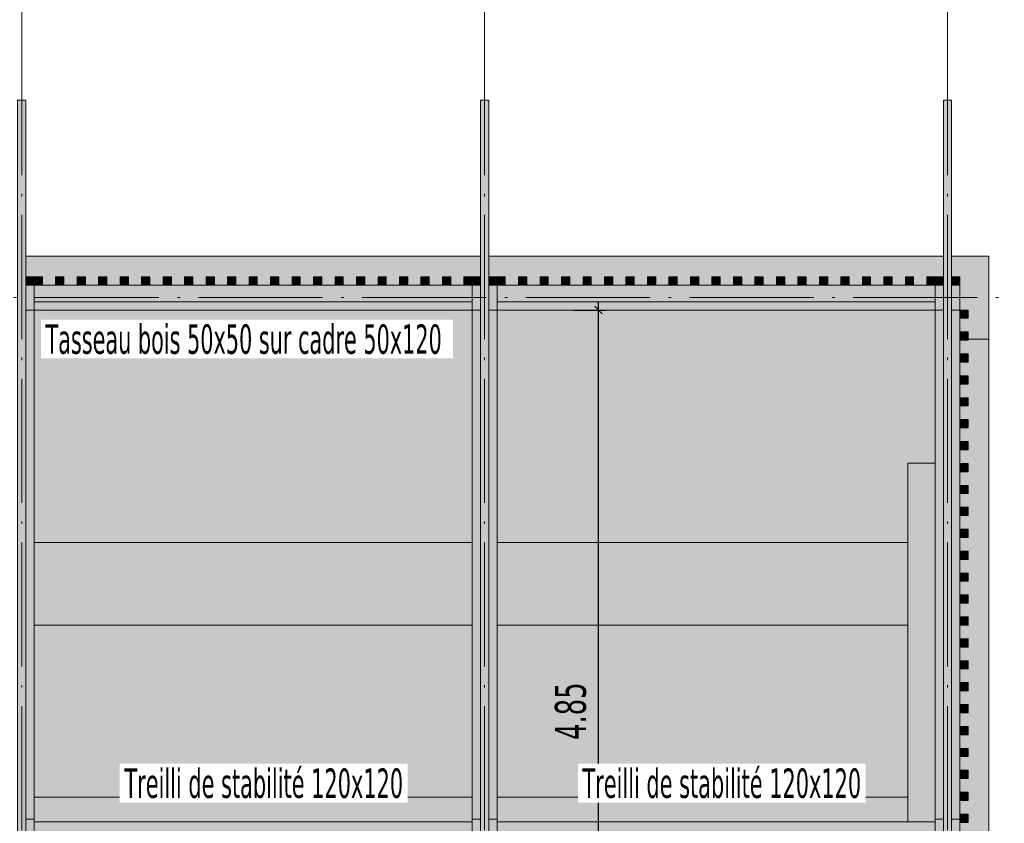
# Model space of a CAD drawing. Header units: millimetres. Extents: x 0 to 1517, y -116 to 725.
# Tile 84 of 256: x 822 to 902, y -4 to 61. Entities that reach past the tile are written whole.
import ezdxf

# ---------------------------------------------------------------- set-up
doc = ezdxf.new("R2010")
doc.units = ezdxf.units.MM
doc.linetypes.add('CADWORK_5', pattern=[13.2, 10, -1.5, 0.2, -1.5])
doc.layers.add('Ech.1_75', color=7, linetype='Continuous')
doc.styles.add('tahoma-', font='txt', dxfattribs={"height": 1})
doc.styles.add('tahoma-z-r', font='txt', dxfattribs={"width": 0.704918})
doc.dimstyles.new('ISO-25', dxfattribs={"dimtxt": 2.5, "dimasz": 2.5, "dimexe": 1.25, "dimexo": 0.625, "dimtad": 1, "dimtxsty": 'Standard', "dimcen": 2.5, "dimadec": 0, "dimazin": 0, "dimtfac": 1, "dimtmove": 0, "dimatfit": 3, "dimfxl": 1, "dimarcsym": 0})

# ---------------------------------------------------------------- blocks, each defined once
blk = doc.blocks.new('cw-dimension-symbol2')
at = {"color": 0, "linetype": 'Continuous', "lineweight": -2}
for p, q in [((-1, 0), (1, 0)), ((-0.5, -0.5), (0.5, 0.5))]:
    blk.add_line(p, q, dxfattribs=at)
blk = doc.blocks.new('*D94')
at = {"layer": 'Defpoints', "color": 0}
for p in [(867.106, 37.322), (869.106, 37.322), (867.106, -27.345)]:
    blk.add_point(p, dxfattribs=at)
at = {"layer": 'Ech.1_75', "color": 0, "linetype": 'Continuous', "lineweight": -2}
for p, q in [((867.106, 37.322), (869.706, 37.322)), ((869.106, -26.745), (869.106, 36.722)), ((867.106, -27.345), (869.706, -27.345))]:
    blk.add_line(p, q, dxfattribs=at)
at = {"layer": 'Ech.1_75', "color": 0, "lineweight": -2, "xscale": 0.6000000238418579, "yscale": 0.6000000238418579, "zscale": 0.6000000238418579}
for p, rotation in [((869.106, 37.322), 90), ((869.106, -27.345), 270)]:
    blk.add_blockref('cw-dimension-symbol2', p, dxfattribs=dict(at, rotation=rotation))
at = {"layer": 'Ech.1_75', "color": 7, "linetype": 'Continuous', "lineweight": 5, "insert": (866.856, 4.988), "char_height": 2.5, "attachment_point": 5, "rotation": 90, "style": 'tahoma-z-r'}
blk.add_mtext('4.85', dxfattribs=at)

msp = doc.modelspace()

# ---------------------------------------------------------------- hatches: boundary and pattern name
at = {"layer": 'Ech.1_75', "linetype": 'Continuous', "lineweight": 5, "true_color": 0xd4c4b3, "transparency": 33554687}
for points in [[(822.916, 54.25), (822.249, 54.25), (822.249, -16.012), (822.916, -16.012), (822.916, 54.25)], [(860.249, 54.25), (859.582, 54.25), (859.582, -16.012), (860.249, -16.012), (860.249, 54.25)], [(897.582, 54.25), (896.916, 54.25), (896.916, -16.012), (897.582, -16.012), (897.582, 54.25)], [(823.582, 37.322), (822.916, 37.322), (822.916, -3.724), (823.582, -3.724), (823.582, 37.322)], [(858.916, -3.724), (859.582, -3.724), (859.582, 37.322), (858.916, 37.322), (858.916, -3.724)], [(860.916, 37.322), (860.249, 37.322), (860.249, -3.724), (860.916, -3.724), (860.916, 37.322)], [(896.249, -3.724), (896.916, -3.724), (896.916, 37.322), (896.249, 37.322), (896.249, -3.724)], [(898.249, 37.322), (897.582, 37.322), (897.582, -3.724), (898.249, -3.724), (898.249, 37.322)]]:
    msp.add_hatch(color=9, dxfattribs=at).paths.add_polyline_path(points)
at = {"layer": 'Ech.1_75', "linetype": 'Continuous', "lineweight": 5, "true_color": 0xf3f3f3, "transparency": 33554687}
for points in [[(859.582, 41.655), (822.916, 41.655), (822.916, 39.988), (824.249, 39.988), (824.249, 39.322), (825.316, 39.322), (825.316, 39.988), (825.982, 39.988), (825.982, 39.322), (827.049, 39.322), (827.049, 39.988), (827.716, 39.988), (827.716, 39.322), (828.782, 39.322), (828.782, 39.988), (829.449, 39.988), (829.449, 39.322), (830.516, 39.322), (830.516, 39.988), (831.182, 39.988), (831.182, 39.322), (832.249, 39.322), (832.249, 39.988), (832.916, 39.988), (832.916, 39.322), (833.982, 39.322), (833.982, 39.988), (834.649, 39.988), (834.649, 39.322), (835.716, 39.322), (835.716, 39.988), (836.382, 39.988), (836.382, 39.322), (837.449, 39.322), (837.449, 39.988), (838.116, 39.988), (838.116, 39.322), (839.182, 39.322), (839.182, 39.988), (839.849, 39.988), (839.849, 39.322), (840.916, 39.322), (840.916, 39.988), (841.582, 39.988), (841.582, 39.322), (842.649, 39.322), (842.649, 39.988), (843.316, 39.988), (843.316, 39.322), (844.382, 39.322), (844.382, 39.988), (845.049, 39.988), (845.049, 39.322), (846.116, 39.322), (846.116, 39.988), (846.782, 39.988), (846.782, 39.322), (847.849, 39.322), (847.849, 39.988), (848.516, 39.988), (848.516, 39.322), (849.582, 39.322), (849.582, 39.988), (850.249, 39.988), (850.249, 39.322), (851.316, 39.322), (851.316, 39.988), (851.982, 39.988), (851.982, 39.322), (853.049, 39.322), (853.049, 39.988), (853.716, 39.988), (853.716, 39.322), (854.782, 39.322), (854.782, 39.988), (855.449, 39.988), (855.449, 39.322), (856.516, 39.322), (856.516, 39.988), (857.182, 39.988), (857.182, 39.322), (858.249, 39.322), (858.249, 39.988), (859.582, 39.988), (859.582, 41.655)], [(896.916, 41.655), (860.249, 41.655), (860.249, 39.988), (861.582, 39.988), (861.582, 39.322), (862.649, 39.322), (862.649, 39.988), (863.316, 39.988), (863.316, 39.322), (864.382, 39.322), (864.382, 39.988), (865.049, 39.988), (865.049, 39.322), (866.116, 39.322), (866.116, 39.988), (866.782, 39.988), (866.782, 39.322), (867.849, 39.322), (867.849, 39.988), (868.516, 39.988), (868.516, 39.322), (869.582, 39.322), (869.582, 39.988), (870.249, 39.988), (870.249, 39.322), (871.316, 39.322), (871.316, 39.988), (871.982, 39.988), (871.982, 39.322), (873.049, 39.322), (873.049, 39.988), (873.716, 39.988), (873.716, 39.322), (874.782, 39.322), (874.782, 39.988), (875.449, 39.988), (875.449, 39.322), (876.516, 39.322), (876.516, 39.988), (877.182, 39.988), (877.182, 39.322), (878.249, 39.322), (878.249, 39.988), (878.916, 39.988), (878.916, 39.322), (879.982, 39.322), (879.982, 39.988), (880.649, 39.988), (880.649, 39.322), (881.716, 39.322), (881.716, 39.988), (882.382, 39.988), (882.382, 39.322), (883.449, 39.322), (883.449, 39.988), (884.116, 39.988), (884.116, 39.322), (885.182, 39.322), (885.182, 39.988), (885.849, 39.988), (885.849, 39.322), (886.916, 39.322), (886.916, 39.988), (887.582, 39.988), (887.582, 39.322), (888.649, 39.322), (888.649, 39.988), (889.316, 39.988), (889.316, 39.322), (890.382, 39.322), (890.382, 39.988), (891.049, 39.988), (891.049, 39.322), (892.116, 39.322), (892.116, 39.988), (892.782, 39.988), (892.782, 39.322), (893.849, 39.322), (893.849, 39.988), (894.516, 39.988), (894.516, 39.322), (895.582, 39.322), (895.582, 39.988), (896.916, 39.988), (896.916, 41.655)], [(900.582, 41.655), (897.582, 41.655), (897.582, 39.988), (898.249, 39.988), (898.249, 37.322), (898.916, 37.322), (898.916, 36.655), (898.249, 36.655), (898.249, 35.555), (898.916, 35.555), (898.916, 34.988), (900.582, 34.988), (900.582, 41.655)], [(823.582, 39.988), (822.916, 39.988), (822.916, 39.322), (823.582, 39.322), (823.582, 39.988)], [(859.582, 39.988), (858.916, 39.988), (858.916, 39.322), (859.582, 39.322), (859.582, 39.988)], [(860.916, 39.988), (860.249, 39.988), (860.249, 39.322), (860.916, 39.322), (860.916, 39.988)], [(896.916, 39.988), (896.249, 39.988), (896.249, 39.322), (896.916, 39.322), (896.916, 39.988)], [(898.249, 39.988), (897.582, 39.988), (897.582, 39.322), (898.249, 39.322), (898.249, 39.988)], [(823.582, 37.322), (858.916, 37.322), (858.916, 37.988), (823.582, 37.988), (823.582, 37.322)], [(860.916, 37.322), (896.249, 37.322), (896.249, 37.988), (860.916, 37.988), (860.916, 37.322)], [(823.582, 18.588), (858.916, 18.588), (858.916, 37.322), (823.582, 37.322), (823.582, 18.588)], [(860.916, 18.588), (894.036, 18.588), (894.036, 24.988), (896.249, 24.988), (896.249, 37.322), (860.916, 37.322), (860.916, 18.588)], [(900.582, 34.988), (898.916, 34.988), (898.916, 34.888), (898.249, 34.888), (898.249, 33.788), (898.916, 33.788), (898.916, 33.122), (898.249, 33.122), (898.249, 32.022), (898.916, 32.022), (898.916, 31.355), (898.249, 31.355), (898.249, 30.255), (898.916, 30.255), (898.916, 29.588), (898.249, 29.588), (898.249, 28.488), (898.916, 28.488), (898.916, 27.822), (898.249, 27.822), (898.249, 26.722), (898.916, 26.722), (898.916, 26.055), (898.249, 26.055), (898.249, 24.955), (898.916, 24.955), (898.916, 24.288), (898.249, 24.288), (898.249, 23.188), (898.916, 23.188), (898.916, 22.522), (898.249, 22.522), (898.249, 21.422), (898.916, 21.422), (898.916, 20.755), (898.249, 20.755), (898.249, 19.655), (898.916, 19.655), (898.916, 18.988), (898.249, 18.988), (898.249, 17.888), (898.916, 17.888), (898.916, 17.222), (898.249, 17.222), (898.249, 16.122), (898.916, 16.122), (898.916, 15.455), (898.249, 15.455), (898.249, 14.355), (898.916, 14.355), (898.916, 13.688), (898.249, 13.688), (898.249, 12.588), (898.916, 12.588), (898.916, 11.922), (898.249, 11.922), (898.249, 10.822), (898.916, 10.822), (898.916, 10.155), (898.249, 10.155), (898.249, 9.055), (898.916, 9.055), (898.916, 8.388), (898.249, 8.388), (898.249, 7.288), (898.916, 7.288), (898.916, 6.622), (898.249, 6.622), (898.249, 5.522), (898.916, 5.522), (898.916, 4.855), (898.249, 4.855), (898.249, 3.755), (898.916, 3.755), (898.916, 3.088), (898.249, 3.088), (898.249, 1.988), (898.916, 1.988), (898.916, 1.322), (898.249, 1.322), (898.249, 0.222), (898.916, 0.222), (898.916, -0.445), (898.249, -0.445), (898.249, -1.545), (898.916, -1.545), (898.916, -2.212), (898.249, -2.212), (898.249, -3.312), (898.916, -3.312), (898.916, -3.978), (898.249, -3.978), (898.249, -5.078), (898.916, -5.078), (898.916, -5.745), (898.249, -5.745), (898.249, -6.845), (898.916, -6.845), (898.916, -7.512), (898.249, -7.512), (898.249, -8.612), (898.916, -8.612), (898.916, -9.278), (898.249, -9.278), (898.249, -10.378), (898.916, -10.378), (898.916, -11.045), (898.249, -11.045), (898.249, -12.145), (898.916, -12.145), (898.916, -12.812), (898.249, -12.812), (898.249, -13.912), (898.916, -13.912), (898.916, -14.578), (898.249, -14.578), (898.249, -15.678), (898.916, -15.678), (898.916, -16.345), (898.249, -16.345), (898.249, -17.445), (898.916, -17.445), (898.916, -18.112), (898.249, -18.112), (898.249, -19.212), (898.916, -19.212), (898.916, -19.878), (898.249, -19.878), (898.249, -20.978), (898.916, -20.978), (898.916, -21.645), (898.249, -21.645), (898.249, -22.745), (898.916, -22.745), (898.916, -23.412), (898.249, -23.412), (898.249, -24.512), (898.916, -24.512), (898.916, -25.178), (898.249, -25.178), (898.249, -26.278), (898.916, -26.278), (898.916, -26.945), (898.249, -26.945), (898.249, -28.045), (898.916, -28.045), (898.916, -28.712), (898.249, -28.712), (898.249, -29.812), (898.916, -29.812), (898.916, -30.478), (898.249, -30.478), (898.249, -31.578), (898.916, -31.578), (898.916, -32.245), (898.249, -32.245), (898.249, -33.345), (898.916, -33.345), (898.916, -34.012), (898.249, -34.012), (898.249, -35.112), (898.916, -35.112), (898.916, -35.778), (898.249, -35.778), (898.249, -36.878), (898.916, -36.878), (898.916, -37.545), (898.249, -37.545), (898.249, -38.645), (898.916, -38.645), (898.916, -39.312), (898.249, -39.312), (898.249, -40.412), (898.916, -40.412), (898.916, -41.078), (898.249, -41.078), (898.249, -42.178), (898.916, -42.178), (898.916, -42.845), (898.249, -42.845), (898.249, -43.945), (898.916, -43.945), (898.916, -44.612), (898.249, -44.612), (898.249, -45.712), (898.916, -45.712), (898.916, -46.378), (898.249, -46.378), (898.249, -47.478), (898.916, -47.478), (898.916, -48.145), (898.249, -48.145), (898.249, -49.245), (898.916, -49.245), (898.916, -49.912), (898.249, -49.912), (898.249, -51.012), (898.916, -51.012), (898.916, -51.678), (898.249, -51.678), (898.249, -52.778), (898.916, -52.778), (898.916, -53.445), (898.249, -53.445), (898.249, -54.545), (898.916, -54.545), (898.916, -55.212), (898.249, -55.212), (898.249, -56.312), (898.916, -56.312), (898.916, -56.978), (898.249, -56.978), (898.249, -58.078), (898.916, -58.078), (898.916, -58.745), (898.249, -58.745), (898.249, -59.845), (898.916, -59.845), (898.916, -60.512), (898.249, -60.512), (898.249, -61.612), (898.916, -61.612), (898.916, -62.278), (898.249, -62.278), (898.249, -63.378), (898.916, -63.378), (898.916, -64.045), (898.249, -64.045), (898.249, -65.145), (898.916, -65.145), (898.916, -65.812), (898.249, -65.812), (898.249, -66.912), (898.916, -66.912), (898.916, -67.012), (900.582, -67.012), (900.582, 34.988)], [(823.582, 11.922), (858.916, 11.922), (858.916, 18.588), (823.582, 18.588), (823.582, 11.922)], [(860.916, 11.922), (894.036, 11.922), (894.036, 18.588), (860.916, 18.588), (860.916, 11.922)], [(858.916, 11.922), (823.582, 11.922), (823.582, -1.945), (858.916, -1.945), (858.916, 11.922)], [(894.036, 11.922), (860.916, 11.922), (860.916, -1.945), (894.036, -1.945), (894.036, 11.922)], [(858.916, -1.945), (823.582, -1.945), (823.582, -3.924), (858.916, -3.924), (858.916, -1.945)], [(894.036, -1.945), (860.916, -1.945), (860.916, -3.924), (894.036, -3.924), (894.036, -1.945)]]:
    msp.add_hatch(color=7, dxfattribs=at).paths.add_polyline_path(points)
at = {"layer": 'Ech.1_75', "linetype": 'Continuous', "lineweight": 5, "true_color": 0xeaddd7, "transparency": 33554687}
for points in [[(823.582, 39.322), (824.249, 39.322), (824.249, 39.988), (823.582, 39.988), (823.582, 39.322)], [(825.316, 39.322), (825.982, 39.322), (825.982, 39.988), (825.316, 39.988), (825.316, 39.322)], [(827.049, 39.322), (827.716, 39.322), (827.716, 39.988), (827.049, 39.988), (827.049, 39.322)], [(828.782, 39.322), (829.449, 39.322), (829.449, 39.988), (828.782, 39.988), (828.782, 39.322)], [(830.516, 39.322), (831.182, 39.322), (831.182, 39.988), (830.516, 39.988), (830.516, 39.322)], [(832.249, 39.322), (832.916, 39.322), (832.916, 39.988), (832.249, 39.988), (832.249, 39.322)], [(833.982, 39.322), (834.649, 39.322), (834.649, 39.988), (833.982, 39.988), (833.982, 39.322)], [(835.716, 39.322), (836.382, 39.322), (836.382, 39.988), (835.716, 39.988), (835.716, 39.322)], [(837.449, 39.322), (838.116, 39.322), (838.116, 39.988), (837.449, 39.988), (837.449, 39.322)], [(839.182, 39.322), (839.849, 39.322), (839.849, 39.988), (839.182, 39.988), (839.182, 39.322)], [(840.916, 39.322), (841.582, 39.322), (841.582, 39.988), (840.916, 39.988), (840.916, 39.322)], [(842.649, 39.322), (843.316, 39.322), (843.316, 39.988), (842.649, 39.988), (842.649, 39.322)], [(844.382, 39.322), (845.049, 39.322), (845.049, 39.988), (844.382, 39.988), (844.382, 39.322)], [(846.116, 39.322), (846.782, 39.322), (846.782, 39.988), (846.116, 39.988), (846.116, 39.322)], [(847.849, 39.322), (848.516, 39.322), (848.516, 39.988), (847.849, 39.988), (847.849, 39.322)], [(849.582, 39.322), (850.249, 39.322), (850.249, 39.988), (849.582, 39.988), (849.582, 39.322)], [(851.316, 39.322), (851.982, 39.322), (851.982, 39.988), (851.316, 39.988), (851.316, 39.322)], [(853.049, 39.322), (853.716, 39.322), (853.716, 39.988), (853.049, 39.988), (853.049, 39.322)], [(854.782, 39.322), (855.449, 39.322), (855.449, 39.988), (854.782, 39.988), (854.782, 39.322)], [(856.516, 39.322), (857.182, 39.322), (857.182, 39.988), (856.516, 39.988), (856.516, 39.322)], [(858.249, 39.322), (858.916, 39.322), (858.916, 39.988), (858.249, 39.988), (858.249, 39.322)], [(860.916, 39.322), (861.582, 39.322), (861.582, 39.988), (860.916, 39.988), (860.916, 39.322)], [(862.649, 39.322), (863.316, 39.322), (863.316, 39.988), (862.649, 39.988), (862.649, 39.322)], [(864.382, 39.322), (865.049, 39.322), (865.049, 39.988), (864.382, 39.988), (864.382, 39.322)], [(866.116, 39.322), (866.782, 39.322), (866.782, 39.988), (866.116, 39.988), (866.116, 39.322)], [(867.849, 39.322), (868.516, 39.322), (868.516, 39.988), (867.849, 39.988), (867.849, 39.322)], [(869.582, 39.322), (870.249, 39.322), (870.249, 39.988), (869.582, 39.988), (869.582, 39.322)], [(871.316, 39.322), (871.982, 39.322), (871.982, 39.988), (871.316, 39.988), (871.316, 39.322)], [(873.049, 39.322), (873.716, 39.322), (873.716, 39.988), (873.049, 39.988), (873.049, 39.322)], [(874.782, 39.322), (875.449, 39.322), (875.449, 39.988), (874.782, 39.988), (874.782, 39.322)], [(876.516, 39.322), (877.182, 39.322), (877.182, 39.988), (876.516, 39.988), (876.516, 39.322)], [(878.249, 39.322), (878.916, 39.322), (878.916, 39.988), (878.249, 39.988), (878.249, 39.322)], [(879.982, 39.322), (880.649, 39.322), (880.649, 39.988), (879.982, 39.988), (879.982, 39.322)], [(881.716, 39.322), (882.382, 39.322), (882.382, 39.988), (881.716, 39.988), (881.716, 39.322)], [(883.449, 39.322), (884.116, 39.322), (884.116, 39.988), (883.449, 39.988), (883.449, 39.322)], [(885.182, 39.322), (885.849, 39.322), (885.849, 39.988), (885.182, 39.988), (885.182, 39.322)], [(886.916, 39.322), (887.582, 39.322), (887.582, 39.988), (886.916, 39.988), (886.916, 39.322)], [(888.649, 39.322), (889.316, 39.322), (889.316, 39.988), (888.649, 39.988), (888.649, 39.322)], [(890.382, 39.322), (891.049, 39.322), (891.049, 39.988), (890.382, 39.988), (890.382, 39.322)], [(892.116, 39.322), (892.782, 39.322), (892.782, 39.988), (892.116, 39.988), (892.116, 39.322)], [(893.849, 39.322), (894.516, 39.322), (894.516, 39.988), (893.849, 39.988), (893.849, 39.322)], [(895.582, 39.322), (896.249, 39.322), (896.249, 39.988), (895.582, 39.988), (895.582, 39.322)], [(898.249, 36.655), (898.916, 36.655), (898.916, 37.322), (898.249, 37.322), (898.249, 36.655)], [(898.249, 34.888), (898.916, 34.888), (898.916, 35.555), (898.249, 35.555), (898.249, 34.888)], [(898.249, 33.122), (898.916, 33.122), (898.916, 33.788), (898.249, 33.788), (898.249, 33.122)], [(898.249, 31.355), (898.916, 31.355), (898.916, 32.022), (898.249, 32.022), (898.249, 31.355)], [(898.249, 29.588), (898.916, 29.588), (898.916, 30.255), (898.249, 30.255), (898.249, 29.588)], [(898.249, 27.822), (898.916, 27.822), (898.916, 28.488), (898.249, 28.488), (898.249, 27.822)], [(898.249, 26.055), (898.916, 26.055), (898.916, 26.722), (898.249, 26.722), (898.249, 26.055)], [(898.249, 24.288), (898.916, 24.288), (898.916, 24.955), (898.249, 24.955), (898.249, 24.288)], [(898.249, 22.522), (898.916, 22.522), (898.916, 23.188), (898.249, 23.188), (898.249, 22.522)], [(898.249, 20.755), (898.916, 20.755), (898.916, 21.422), (898.249, 21.422), (898.249, 20.755)], [(898.249, 18.988), (898.916, 18.988), (898.916, 19.655), (898.249, 19.655), (898.249, 18.988)], [(898.249, 17.222), (898.916, 17.222), (898.916, 17.888), (898.249, 17.888), (898.249, 17.222)], [(898.249, 15.455), (898.916, 15.455), (898.916, 16.122), (898.249, 16.122), (898.249, 15.455)], [(898.249, 13.688), (898.916, 13.688), (898.916, 14.355), (898.249, 14.355), (898.249, 13.688)], [(898.249, 11.922), (898.916, 11.922), (898.916, 12.588), (898.249, 12.588), (898.249, 11.922)], [(898.249, 10.155), (898.916, 10.155), (898.916, 10.822), (898.249, 10.822), (898.249, 10.155)], [(898.249, 8.388), (898.916, 8.388), (898.916, 9.055), (898.249, 9.055), (898.249, 8.388)], [(898.249, 6.622), (898.916, 6.622), (898.916, 7.288), (898.249, 7.288), (898.249, 6.622)], [(898.249, 4.855), (898.916, 4.855), (898.916, 5.522), (898.249, 5.522), (898.249, 4.855)], [(898.249, 3.088), (898.916, 3.088), (898.916, 3.755), (898.249, 3.755), (898.249, 3.088)], [(898.249, 1.322), (898.916, 1.322), (898.916, 1.988), (898.249, 1.988), (898.249, 1.322)], [(898.249, -0.445), (898.916, -0.445), (898.916, 0.222), (898.249, 0.222), (898.249, -0.445)], [(898.249, -2.212), (898.916, -2.212), (898.916, -1.545), (898.249, -1.545), (898.249, -2.212)], [(898.249, -3.978), (898.916, -3.978), (898.916, -3.312), (898.249, -3.312), (898.249, -3.978)]]:
    msp.add_hatch(color=254, dxfattribs=at).paths.add_polyline_path(points)
at = {"layer": 'Ech.1_75', "linetype": 'Continuous', "lineweight": 5, "true_color": 0xe0c8b3, "transparency": 33554687}
for points in [[(823.582, 39.322), (822.916, 39.322), (822.916, 37.322), (823.582, 37.322), (823.582, 39.322)], [(859.582, 39.322), (858.916, 39.322), (858.916, 37.322), (859.582, 37.322), (859.582, 39.322)], [(860.916, 39.322), (860.249, 39.322), (860.249, 37.322), (860.916, 37.322), (860.916, 39.322)], [(896.916, 39.322), (896.249, 39.322), (896.249, 37.322), (896.916, 37.322), (896.916, 39.322)], [(898.249, 39.322), (897.582, 39.322), (897.582, 37.322), (898.249, 37.322), (898.249, 39.322)], [(822.916, -5.724), (823.582, -5.724), (823.582, -3.724), (822.916, -3.724), (822.916, -5.724)], [(858.916, -5.724), (859.582, -5.724), (859.582, -3.724), (858.916, -3.724), (858.916, -5.724)], [(860.249, -5.724), (860.916, -5.724), (860.916, -3.724), (860.249, -3.724), (860.249, -5.724)], [(896.249, -5.724), (896.916, -5.724), (896.916, -3.724), (896.249, -3.724), (896.249, -5.724)], [(897.582, -5.724), (898.249, -5.724), (898.249, -3.724), (897.582, -3.724), (897.582, -5.724)]]:
    msp.add_hatch(color=9, dxfattribs=at).paths.add_polyline_path(points)
at = {"layer": 'Ech.1_75', "linetype": 'Continuous', "lineweight": 5, "true_color": 0xe0d1b3, "transparency": 33554687}
for points in [[(823.582, 37.988), (858.916, 37.988), (858.916, 39.322), (823.582, 39.322), (823.582, 37.988)], [(860.916, 37.988), (896.249, 37.988), (896.249, 39.322), (860.916, 39.322), (860.916, 37.988)]]:
    msp.add_hatch(color=254, dxfattribs=at).paths.add_polyline_path(points)
at = {"layer": 'Ech.1_75', "linetype": 'Continuous', "lineweight": 5, "true_color": 0xb3b3b3, "transparency": 33554687}
msp.add_hatch(color=253, dxfattribs=at).paths.add_polyline_path([(894.036, -3.924), (896.249, -3.924), (896.249, 24.988), (894.036, 24.988), (894.036, -3.924)])
at = {"layer": 'Ech.1_75', "linetype": 'Continuous', "lineweight": 5, "true_color": 0xe3bbbb, "transparency": 33554687}
for points in [[(823.582, -5.524), (858.916, -5.524), (858.916, -3.924), (823.582, -3.924), (823.582, -5.524)], [(896.249, -3.924), (860.916, -3.924), (860.916, -5.524), (896.249, -5.524), (896.249, -3.924)]]:
    msp.add_hatch(color=9, dxfattribs=at).paths.add_polyline_path(points)

# ---------------------------------------------------------------- linework, layer by layer
at = {"layer": 'Ech.1_75', "color": 7, "linetype": 'CADWORK_5', "lineweight": 5}
for points in [[(822.582, 54.25), (822.582, 76.664)], [(859.916, 54.25), (859.916, 76.664)], [(897.249, 54.25), (897.249, 76.664)], [(822.582, -97.012), (822.582, 59.725)], [(859.916, -97.012), (859.916, 59.725)], [(897.249, -97.012), (897.249, 59.725)], [(665.249, 38.322), (923.977, 38.322)]]:
    msp.add_lwpolyline(points, dxfattribs=at)
at = {"layer": 'Ech.1_75', "color": 7, "linetype": 'Continuous', "lineweight": 5}
for points in [[(822.916, 54.25), (822.249, 54.25), (822.249, -16.012), (822.916, -16.012), (822.916, 54.25)], [(860.249, 54.25), (859.582, 54.25), (859.582, -16.012), (860.249, -16.012), (860.249, 54.25)], [(897.582, 54.25), (896.916, 54.25), (896.916, -16.012), (897.582, -16.012), (897.582, 54.25)], [(859.582, 41.655), (822.916, 41.655), (822.916, 39.988), (824.249, 39.988), (824.249, 39.322), (825.316, 39.322), (825.316, 39.988), (825.982, 39.988), (825.982, 39.322), (827.049, 39.322), (827.049, 39.988), (827.716, 39.988), (827.716, 39.322), (828.782, 39.322), (828.782, 39.988), (829.449, 39.988), (829.449, 39.322), (830.516, 39.322), (830.516, 39.988), (831.182, 39.988), (831.182, 39.322), (832.249, 39.322), (832.249, 39.988), (832.916, 39.988), (832.916, 39.322), (833.982, 39.322), (833.982, 39.988), (834.649, 39.988), (834.649, 39.322), (835.716, 39.322), (835.716, 39.988), (836.382, 39.988), (836.382, 39.322), (837.449, 39.322), (837.449, 39.988), (838.116, 39.988), (838.116, 39.322), (839.182, 39.322), (839.182, 39.988), (839.849, 39.988), (839.849, 39.322), (840.916, 39.322), (840.916, 39.988), (841.582, 39.988), (841.582, 39.322), (842.649, 39.322), (842.649, 39.988), (843.316, 39.988), (843.316, 39.322), (844.382, 39.322), (844.382, 39.988), (845.049, 39.988), (845.049, 39.322), (846.116, 39.322), (846.116, 39.988), (846.782, 39.988), (846.782, 39.322), (847.849, 39.322), (847.849, 39.988), (848.516, 39.988), (848.516, 39.322), (849.582, 39.322), (849.582, 39.988), (850.249, 39.988), (850.249, 39.322), (851.316, 39.322), (851.316, 39.988), (851.982, 39.988), (851.982, 39.322), (853.049, 39.322), (853.049, 39.988), (853.716, 39.988), (853.716, 39.322), (854.782, 39.322), (854.782, 39.988), (855.449, 39.988), (855.449, 39.322), (856.516, 39.322), (856.516, 39.988), (857.182, 39.988), (857.182, 39.322), (858.249, 39.322), (858.249, 39.988), (859.582, 39.988), (859.582, 41.655)], [(896.916, 41.655), (860.249, 41.655), (860.249, 39.988), (861.582, 39.988), (861.582, 39.322), (862.649, 39.322), (862.649, 39.988), (863.316, 39.988), (863.316, 39.322), (864.382, 39.322), (864.382, 39.988), (865.049, 39.988), (865.049, 39.322), (866.116, 39.322), (866.116, 39.988), (866.782, 39.988), (866.782, 39.322), (867.849, 39.322), (867.849, 39.988), (868.516, 39.988), (868.516, 39.322), (869.582, 39.322), (869.582, 39.988), (870.249, 39.988), (870.249, 39.322), (871.316, 39.322), (871.316, 39.988), (871.982, 39.988), (871.982, 39.322), (873.049, 39.322), (873.049, 39.988), (873.716, 39.988), (873.716, 39.322), (874.782, 39.322), (874.782, 39.988), (875.449, 39.988), (875.449, 39.322), (876.516, 39.322), (876.516, 39.988), (877.182, 39.988), (877.182, 39.322), (878.249, 39.322), (878.249, 39.988), (878.916, 39.988), (878.916, 39.322), (879.982, 39.322), (879.982, 39.988), (880.649, 39.988), (880.649, 39.322), (881.716, 39.322), (881.716, 39.988), (882.382, 39.988), (882.382, 39.322), (883.449, 39.322), (883.449, 39.988), (884.116, 39.988), (884.116, 39.322), (885.182, 39.322), (885.182, 39.988), (885.849, 39.988), (885.849, 39.322), (886.916, 39.322), (886.916, 39.988), (887.582, 39.988), (887.582, 39.322), (888.649, 39.322), (888.649, 39.988), (889.316, 39.988), (889.316, 39.322), (890.382, 39.322), (890.382, 39.988), (891.049, 39.988), (891.049, 39.322), (892.116, 39.322), (892.116, 39.988), (892.782, 39.988), (892.782, 39.322), (893.849, 39.322), (893.849, 39.988), (894.516, 39.988), (894.516, 39.322), (895.582, 39.322), (895.582, 39.988), (896.916, 39.988), (896.916, 41.655)], [(900.582, 41.655), (897.582, 41.655), (897.582, 39.988), (898.249, 39.988), (898.249, 37.322), (898.916, 37.322), (898.916, 36.655), (898.249, 36.655), (898.249, 35.555), (898.916, 35.555), (898.916, 34.988), (900.582, 34.988), (900.582, 41.655)], [(823.582, 39.988), (822.916, 39.988), (822.916, 39.322), (823.582, 39.322), (823.582, 39.988)], [(823.582, 39.322), (824.249, 39.322), (824.249, 39.988), (823.582, 39.988), (823.582, 39.322)], [(825.316, 39.322), (825.982, 39.322), (825.982, 39.988), (825.316, 39.988), (825.316, 39.322)], [(827.049, 39.322), (827.716, 39.322), (827.716, 39.988), (827.049, 39.988), (827.049, 39.322)], [(828.782, 39.322), (829.449, 39.322), (829.449, 39.988), (828.782, 39.988), (828.782, 39.322)], [(830.516, 39.322), (831.182, 39.322), (831.182, 39.988), (830.516, 39.988), (830.516, 39.322)], [(832.249, 39.322), (832.916, 39.322), (832.916, 39.988), (832.249, 39.988), (832.249, 39.322)], [(833.982, 39.322), (834.649, 39.322), (834.649, 39.988), (833.982, 39.988), (833.982, 39.322)], [(835.716, 39.322), (836.382, 39.322), (836.382, 39.988), (835.716, 39.988), (835.716, 39.322)], [(837.449, 39.322), (838.116, 39.322), (838.116, 39.988), (837.449, 39.988), (837.449, 39.322)], [(839.182, 39.322), (839.849, 39.322), (839.849, 39.988), (839.182, 39.988), (839.182, 39.322)], [(840.916, 39.322), (841.582, 39.322), (841.582, 39.988), (840.916, 39.988), (840.916, 39.322)], [(842.649, 39.322), (843.316, 39.322), (843.316, 39.988), (842.649, 39.988), (842.649, 39.322)], [(844.382, 39.322), (845.049, 39.322), (845.049, 39.988), (844.382, 39.988), (844.382, 39.322)], [(846.116, 39.322), (846.782, 39.322), (846.782, 39.988), (846.116, 39.988), (846.116, 39.322)], [(847.849, 39.322), (848.516, 39.322), (848.516, 39.988), (847.849, 39.988), (847.849, 39.322)], [(849.582, 39.322), (850.249, 39.322), (850.249, 39.988), (849.582, 39.988), (849.582, 39.322)], [(851.316, 39.322), (851.982, 39.322), (851.982, 39.988), (851.316, 39.988), (851.316, 39.322)], [(853.049, 39.322), (853.716, 39.322), (853.716, 39.988), (853.049, 39.988), (853.049, 39.322)], [(854.782, 39.322), (855.449, 39.322), (855.449, 39.988), (854.782, 39.988), (854.782, 39.322)], [(856.516, 39.322), (857.182, 39.322), (857.182, 39.988), (856.516, 39.988), (856.516, 39.322)], [(858.249, 39.322), (858.916, 39.322), (858.916, 39.988), (858.249, 39.988), (858.249, 39.322)], [(859.582, 39.988), (858.916, 39.988), (858.916, 39.322), (859.582, 39.322), (859.582, 39.988)], [(860.916, 39.988), (860.249, 39.988), (860.249, 39.322), (860.916, 39.322), (860.916, 39.988)], [(860.916, 39.322), (861.582, 39.322), (861.582, 39.988), (860.916, 39.988), (860.916, 39.322)], [(862.649, 39.322), (863.316, 39.322), (863.316, 39.988), (862.649, 39.988), (862.649, 39.322)], [(864.382, 39.322), (865.049, 39.322), (865.049, 39.988), (864.382, 39.988), (864.382, 39.322)], [(866.116, 39.322), (866.782, 39.322), (866.782, 39.988), (866.116, 39.988), (866.116, 39.322)], [(867.849, 39.322), (868.516, 39.322), (868.516, 39.988), (867.849, 39.988), (867.849, 39.322)], [(869.582, 39.322), (870.249, 39.322), (870.249, 39.988), (869.582, 39.988), (869.582, 39.322)], [(871.316, 39.322), (871.982, 39.322), (871.982, 39.988), (871.316, 39.988), (871.316, 39.322)], [(873.049, 39.322), (873.716, 39.322), (873.716, 39.988), (873.049, 39.988), (873.049, 39.322)], [(874.782, 39.322), (875.449, 39.322), (875.449, 39.988), (874.782, 39.988), (874.782, 39.322)], [(876.516, 39.322), (877.182, 39.322), (877.182, 39.988), (876.516, 39.988), (876.516, 39.322)], [(878.249, 39.322), (878.916, 39.322), (878.916, 39.988), (878.249, 39.988), (878.249, 39.322)], [(879.982, 39.322), (880.649, 39.322), (880.649, 39.988), (879.982, 39.988), (879.982, 39.322)], [(881.716, 39.322), (882.382, 39.322), (882.382, 39.988), (881.716, 39.988), (881.716, 39.322)], [(883.449, 39.322), (884.116, 39.322), (884.116, 39.988), (883.449, 39.988), (883.449, 39.322)], [(885.182, 39.322), (885.849, 39.322), (885.849, 39.988), (885.182, 39.988), (885.182, 39.322)], [(886.916, 39.322), (887.582, 39.322), (887.582, 39.988), (886.916, 39.988), (886.916, 39.322)], [(888.649, 39.322), (889.316, 39.322), (889.316, 39.988), (888.649, 39.988), (888.649, 39.322)], [(890.382, 39.322), (891.049, 39.322), (891.049, 39.988), (890.382, 39.988), (890.382, 39.322)], [(892.116, 39.322), (892.782, 39.322), (892.782, 39.988), (892.116, 39.988), (892.116, 39.322)], [(893.849, 39.322), (894.516, 39.322), (894.516, 39.988), (893.849, 39.988), (893.849, 39.322)], [(895.582, 39.322), (896.249, 39.322), (896.249, 39.988), (895.582, 39.988), (895.582, 39.322)], [(896.916, 39.988), (896.249, 39.988), (896.249, 39.322), (896.916, 39.322), (896.916, 39.988)], [(898.249, 39.988), (897.582, 39.988), (897.582, 39.322), (898.249, 39.322), (898.249, 39.988)], [(823.582, 39.322), (822.916, 39.322), (822.916, 37.322), (823.582, 37.322), (823.582, 39.322)], [(823.582, 37.988), (858.916, 37.988), (858.916, 39.322), (823.582, 39.322), (823.582, 37.988)], [(859.582, 39.322), (858.916, 39.322), (858.916, 37.322), (859.582, 37.322), (859.582, 39.322)], [(860.916, 39.322), (860.249, 39.322), (860.249, 37.322), (860.916, 37.322), (860.916, 39.322)], [(860.916, 37.988), (896.249, 37.988), (896.249, 39.322), (860.916, 39.322), (860.916, 37.988)], [(896.916, 39.322), (896.249, 39.322), (896.249, 37.322), (896.916, 37.322), (896.916, 39.322)], [(898.249, 39.322), (897.582, 39.322), (897.582, 37.322), (898.249, 37.322), (898.249, 39.322)], [(823.582, 37.322), (858.916, 37.322), (858.916, 37.988), (823.582, 37.988), (823.582, 37.322)], [(860.916, 37.322), (896.249, 37.322), (896.249, 37.988), (860.916, 37.988), (860.916, 37.322)], [(823.582, 37.322), (822.916, 37.322), (822.916, -3.724), (823.582, -3.724), (823.582, 37.322)], [(823.582, 18.588), (858.916, 18.588), (858.916, 37.322), (823.582, 37.322), (823.582, 18.588)], [(858.916, -3.724), (859.582, -3.724), (859.582, 37.322), (858.916, 37.322), (858.916, -3.724)], [(860.916, 37.322), (860.249, 37.322), (860.249, -3.724), (860.916, -3.724), (860.916, 37.322)], [(860.916, 18.588), (894.036, 18.588), (894.036, 24.988), (896.249, 24.988), (896.249, 37.322), (860.916, 37.322), (860.916, 18.588)], [(896.249, -3.724), (896.916, -3.724), (896.916, 37.322), (896.249, 37.322), (896.249, -3.724)], [(898.249, 37.322), (897.582, 37.322), (897.582, -3.724), (898.249, -3.724), (898.249, 37.322)], [(898.249, 36.655), (898.916, 36.655), (898.916, 37.322), (898.249, 37.322), (898.249, 36.655)], [(898.249, 34.888), (898.916, 34.888), (898.916, 35.555), (898.249, 35.555), (898.249, 34.888)], [(898.249, 33.122), (898.916, 33.122), (898.916, 33.788), (898.249, 33.788), (898.249, 33.122)], [(898.249, 31.355), (898.916, 31.355), (898.916, 32.022), (898.249, 32.022), (898.249, 31.355)], [(898.249, 29.588), (898.916, 29.588), (898.916, 30.255), (898.249, 30.255), (898.249, 29.588)], [(898.249, 27.822), (898.916, 27.822), (898.916, 28.488), (898.249, 28.488), (898.249, 27.822)], [(898.249, 26.055), (898.916, 26.055), (898.916, 26.722), (898.249, 26.722), (898.249, 26.055)], [(894.036, -3.924), (896.249, -3.924), (896.249, 24.988), (894.036, 24.988), (894.036, -3.924)], [(898.249, 24.288), (898.916, 24.288), (898.916, 24.955), (898.249, 24.955), (898.249, 24.288)], [(898.249, 22.522), (898.916, 22.522), (898.916, 23.188), (898.249, 23.188), (898.249, 22.522)], [(898.249, 20.755), (898.916, 20.755), (898.916, 21.422), (898.249, 21.422), (898.249, 20.755)], [(898.249, 18.988), (898.916, 18.988), (898.916, 19.655), (898.249, 19.655), (898.249, 18.988)], [(823.582, 11.922), (858.916, 11.922), (858.916, 18.588), (823.582, 18.588), (823.582, 11.922)], [(860.916, 11.922), (894.036, 11.922), (894.036, 18.588), (860.916, 18.588), (860.916, 11.922)], [(898.249, 17.222), (898.916, 17.222), (898.916, 17.888), (898.249, 17.888), (898.249, 17.222)], [(898.249, 15.455), (898.916, 15.455), (898.916, 16.122), (898.249, 16.122), (898.249, 15.455)], [(898.249, 13.688), (898.916, 13.688), (898.916, 14.355), (898.249, 14.355), (898.249, 13.688)], [(858.916, 11.922), (823.582, 11.922), (823.582, -1.945), (858.916, -1.945), (858.916, 11.922)], [(894.036, 11.922), (860.916, 11.922), (860.916, -1.945), (894.036, -1.945), (894.036, 11.922)], [(898.249, 11.922), (898.916, 11.922), (898.916, 12.588), (898.249, 12.588), (898.249, 11.922)], [(898.249, 10.155), (898.916, 10.155), (898.916, 10.822), (898.249, 10.822), (898.249, 10.155)], [(898.249, 8.388), (898.916, 8.388), (898.916, 9.055), (898.249, 9.055), (898.249, 8.388)], [(898.249, 6.622), (898.916, 6.622), (898.916, 7.288), (898.249, 7.288), (898.249, 6.622)], [(898.249, 4.855), (898.916, 4.855), (898.916, 5.522), (898.249, 5.522), (898.249, 4.855)], [(898.249, 3.088), (898.916, 3.088), (898.916, 3.755), (898.249, 3.755), (898.249, 3.088)], [(898.249, 1.322), (898.916, 1.322), (898.916, 1.988), (898.249, 1.988), (898.249, 1.322)], [(898.249, -0.445), (898.916, -0.445), (898.916, 0.222), (898.249, 0.222), (898.249, -0.445)], [(898.249, -2.212), (898.916, -2.212), (898.916, -1.545), (898.249, -1.545), (898.249, -2.212)], [(858.916, -1.945), (823.582, -1.945), (823.582, -3.924), (858.916, -3.924), (858.916, -1.945)], [(894.036, -1.945), (860.916, -1.945), (860.916, -3.924), (894.036, -3.924), (894.036, -1.945)], [(822.916, -5.724), (823.582, -5.724), (823.582, -3.724), (822.916, -3.724), (822.916, -5.724)], [(823.582, -5.524), (858.916, -5.524), (858.916, -3.924), (823.582, -3.924), (823.582, -5.524)], [(858.916, -5.724), (859.582, -5.724), (859.582, -3.724), (858.916, -3.724), (858.916, -5.724)], [(860.249, -5.724), (860.916, -5.724), (860.916, -3.724), (860.249, -3.724), (860.249, -5.724)], [(896.249, -3.924), (860.916, -3.924), (860.916, -5.524), (896.249, -5.524), (896.249, -3.924)], [(896.249, -5.724), (896.916, -5.724), (896.916, -3.724), (896.249, -3.724), (896.249, -5.724)], [(897.582, -5.724), (898.249, -5.724), (898.249, -3.724), (897.582, -3.724), (897.582, -5.724)], [(898.249, -3.978), (898.916, -3.978), (898.916, -3.312), (898.249, -3.312), (898.249, -3.978)]]:
    msp.add_lwpolyline(points, close=True, dxfattribs=at)
msp.add_lwpolyline([(900.582, -67.012), (900.582, 34.988), (900.582, 34.988), (898.916, 34.988), (898.916, 34.888), (898.249, 34.888), (898.249, 33.788), (898.916, 33.788), (898.916, 33.122), (898.249, 33.122), (898.249, 32.022), (898.916, 32.022), (898.916, 31.355), (898.249, 31.355), (898.249, 30.255), (898.916, 30.255), (898.916, 29.588), (898.249, 29.588), (898.249, 28.488), (898.916, 28.488), (898.916, 27.822), (898.249, 27.822), (898.249, 26.722), (898.916, 26.722), (898.916, 26.055), (898.249, 26.055), (898.249, 24.955), (898.916, 24.955), (898.916, 24.288), (898.249, 24.288), (898.249, 23.188), (898.916, 23.188), (898.916, 22.522), (898.249, 22.522), (898.249, 21.422), (898.916, 21.422), (898.916, 20.755), (898.249, 20.755), (898.249, 19.655), (898.916, 19.655), (898.916, 18.988), (898.249, 18.988), (898.249, 17.888), (898.916, 17.888), (898.916, 17.222), (898.249, 17.222), (898.249, 16.122), (898.916, 16.122), (898.916, 15.455), (898.249, 15.455), (898.249, 14.355), (898.916, 14.355), (898.916, 13.688), (898.249, 13.688), (898.249, 12.588), (898.916, 12.588), (898.916, 11.922), (898.249, 11.922), (898.249, 10.822), (898.916, 10.822), (898.916, 10.155), (898.249, 10.155), (898.249, 9.055), (898.916, 9.055), (898.916, 8.388), (898.249, 8.388), (898.249, 7.288), (898.916, 7.288), (898.916, 6.622), (898.249, 6.622), (898.249, 5.522), (898.916, 5.522), (898.916, 4.855), (898.249, 4.855), (898.249, 3.755), (898.916, 3.755), (898.916, 3.088), (898.249, 3.088), (898.249, 1.988), (898.916, 1.988), (898.916, 1.322), (898.249, 1.322), (898.249, 0.222), (898.916, 0.222), (898.916, -0.445), (898.249, -0.445), (898.249, -1.545), (898.916, -1.545), (898.916, -2.212), (898.249, -2.212), (898.249, -3.312), (898.916, -3.312), (898.916, -3.978), (898.249, -3.978), (898.249, -5.078)], dxfattribs=at)

# ---------------------------------------------------------------- dimensions: what is measured, and where the dimension line sits
dim = msp.add_linear_dim(base=(869.106, 37.322), p1=(867.106, -27.345), p2=(867.106, 37.322), angle=90, text='4.85', dimstyle='ISO-25', override={"dimtxt": 2.5, "dimasz": 0.6, "dimexe": 0.6, "dimexo": 0, "dimgap": 0, "dimdec": 2, "dimlfac": 1, "dimtxsty": 'tahoma-z-r', "dimblk": 'cw-dimension-symbol2', "dimclrt": 7, "dimtmove": 2}, dxfattribs=at)
dim.commit()
dim.dimension.update_dxf_attribs({"geometry": '*D94', "text_midpoint": (866.856, 4.988), "dimtype": 161, "text_rotation": 90})

# ---------------------------------------------------------------- next in the draw order: texts
at = {"layer": 'Ech.1_75', "color": 7, "linetype": 'Continuous', "char_height": 2.5, "attachment_point": 1, "style": 'tahoma-', "bg_fill": 3, "box_fill_scale": 1.15, "bg_fill_color": 256, "bg_fill_true_color": 13158600, "bg_fill_transparency": 33554687}
for s, insert in [('\\A1;\\fTahoma|b0|i0;\\W0.600000;\\H2.368900;Tasseau bois 50x50 sur cadre 50x120 ', (824.499, 36.167)), ('\\A1;\\fTahoma|b0|i0;\\W0.600000;\\H2.376300;Treilli de stabilité 120x120', (792.914, 0.37))]:
    msp.add_mtext(s, dxfattribs=dict(at, insert=insert))

# ---------------------------------------------------------------- next in the draw order: texts
at = {"layer": 'Ech.1_75', "color": 7, "linetype": 'Continuous', "insert": (830.864, 0.37), "char_height": 2.5, "attachment_point": 1, "style": 'tahoma-', "bg_fill": 3, "box_fill_scale": 1.15, "bg_fill_color": 256, "bg_fill_true_color": 13158600, "bg_fill_transparency": 33554687}
msp.add_mtext('\\A1;\\fTahoma|b0|i0;\\W0.600000;\\H2.376300;Treilli de stabilité 120x120', dxfattribs=at)

# ---------------------------------------------------------------- next in the draw order: texts
at = {"layer": 'Ech.1_75', "color": 7, "linetype": 'Continuous', "insert": (867.808, 0.37), "char_height": 2.5, "attachment_point": 1, "style": 'tahoma-', "bg_fill": 3, "box_fill_scale": 1.15, "bg_fill_color": 256, "bg_fill_true_color": 13158600, "bg_fill_transparency": 33554687}
msp.add_mtext('\\A1;\\fTahoma|b0|i0;\\W0.600000;\\H2.376300;Treilli de stabilité 120x120', dxfattribs=at)

doc.saveas('drawing.dxf')
